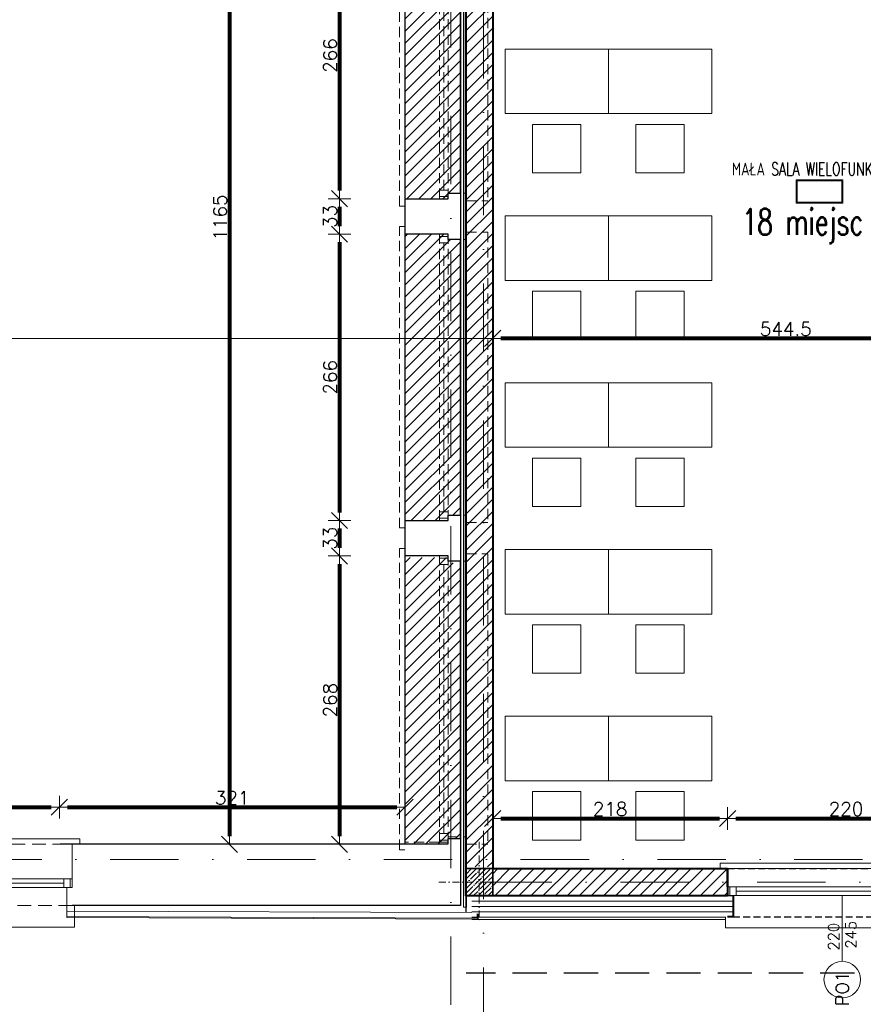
# Model space of a CAD drawing. Header units: metres. Extents: x 7408630 to 15602436, y 5561464 to 13303678.
# Tile 11 of 123: x 7413361 to 7414145, y 5562036 to 5562951. Entities that reach past the tile are written whole.
import ezdxf
from ezdxf.enums import TextEntityAlignment as Align

# ---------------------------------------------------------------- set-up
doc = ezdxf.new("R2010")
doc.units = ezdxf.units.M
doc.header["$MEASUREMENT"] = 0
for name, pattern in [('2_3', [1, 0.5, -0.5]), ('CACHE', [9.525, 6.35, -3.175]), ('CARKOVANA', [7.5, 5, -2.5]), ('DASHDOT', [25.4, 12.7, -6.35, 0, -6.35]), ('HIDDEN', [9.525, 6.35, -3.175]), ('HIDDEN2', [4.7625, 3.175, -1.5875])]:
    doc.linetypes.add(name, pattern=pattern)
for name, color, linetype, lineweight in [('!! 0_ Istn-okna', 6, 'Continuous', 13), ('!! 0_ Istn-sciany', 3, 'Continuous', 30), ('!! 0_ Istn-widok', 1, 'Continuous', 15), ('!! 0_Opis_okna', 8, 'Continuous', 15), ('!! 0_Opis_pom', 9, 'Continuous', 13), ('!! 0_Osie', 1, 'DASHDOT', 13), ('!! 1  WYDZIELENIE PPOŻ', 252, 'Continuous', 0), ('!! 1_ PROJ WARSTWY', 252, 'Continuous', 9), ('!! 1_ proj wyposdażenie', 42, 'Continuous', 5), ('!! 1_ tynk zewn  - nowy', 21, 'Continuous', 20), ('!! 1_Hatch dach', 252, 'Continuous', 5), ('!! 1_hatch projektowane ściany', 4, 'Continuous', 5), ('!! 1_OPIS POM NOWE', 140, 'Continuous', 5), ('!! 1_PROJ Sciany', 2, 'Continuous', 40), ('!! 1_PROJ TERMOIZOL', 132, 'Continuous', 5), ('!! 1_PROJ ŻELBET', 1, 'Continuous', 35), ('!! 2_ remont Ocieplenie', 4, 'ZIGZAG', 5), ('!! wymiary osi', 250, 'Continuous', 5), ('0-osie-liniA', 14, 'DASHDOT', 5), ('Granica', 112, 'Continuous', 80), ('Istn-cienka', 4, 'Continuous', 9), ('Istn-okna', 6, 'Continuous', 13), ('Istn-sciany', 3, 'Continuous', 20), ('Istn-widok', 1, 'Continuous', 15)]:
    doc.layers.add(name, color=color, linetype=linetype, lineweight=lineweight)
doc.layers.add('!! 0_ramki', color=66, linetype='Continuous', lineweight=9, plot=False)
doc.layers.add('Powierzchnia', color=140, linetype='Continuous', lineweight=5, plot=False)
for name, color, linetype in [('!! 1_ widok', 4, 'Continuous'), ('!! 1_PROJ przerywana', 3, 'CACHE'), ('PROJ OKNO', 3, 'CACHE')]:
    doc.layers.add(name, color=color, linetype=linetype)
doc.layers.add('!! 1_Wyburzenia', color=252, linetype='CARKOVANA', lineweight=13, true_color=0x696969)
doc.styles.add('50', font='ROMANS.shx', dxfattribs={"width": 0.8, "oblique": 10, "height": 10})
doc.styles.add('ARCHETYP', font='romans.shx', dxfattribs={"height": 15})
doc.styles.add('ARIAL', font='tahoma.ttf')
doc.styles.add('TXT', font='simplex.shx')
doc.linetypes.add('ZIGZAG', pattern='A,0.00254,-5.08,[131,ltypeshp.shx,S=5.08,R=0,X=-5.08,Y=0],-10.16,[131,ltypeshp.shx,S=5.08,R=180,X=5.08,Y=0],-5.08', length=20.32254)
doc.dimstyles.new('DIM50', dxfattribs={"dimscale": 5, "dimtxt": 2, "dimasz": 1, "dimexe": 0, "dimexo": 0, "dimgap": 0.5, "dimtad": 1, "dimdec": 4, "dimrnd": 0.5, "dimdsep": 46, "dimtxsty": 'TXT', "dimblk": 'TICK1', "dimblk1": 'TICK1', "dimblk2": 'TICK1', "dimsah": 1, "dimcen": 0, "dimse1": 1, "dimse2": 1, "dimclrd": 1, "dimclre": 7, "dimclrt": 9, "dimadec": 0, "dimazin": 0, "dimtfac": 1, "dimtdec": 4, "dimtmove": 2, "dimatfit": 3, "dimldrblk": 'TICK1', "dimfxl": 1, "dimtolj": 1, "dimarcsym": 0})
pattern_1 = [(45, (-71376.923, 194378.116), (-5.61266008, 5.61266008), [])]

# ---------------------------------------------------------------- blocks, each defined once
blk = doc.blocks.new('okno 1')
at = {"layer": 'Istn-cienka', "linetype": 'HIDDEN', "ltscale": 2}
for points in [[(5, -4), (271, -4)], [(271, -61), (15, -61)]]:
    blk.add_lwpolyline(points, dxfattribs=at)
at = {"layer": 'Istn-okna'}
for points in [[(5, -36), (271, -36)], [(5, -44), (271, -44)], [(13, -40), (263, -40)]]:
    blk.add_lwpolyline(points, dxfattribs=at)
for points in [[(7, -44), (13, -44), (13, -36), (7, -36)], [(263, -44), (269, -44), (269, -36), (263, -36)]]:
    blk.add_lwpolyline(points, close=True, dxfattribs=at)
at = {"layer": 'Istn-sciany'}
for points in [[(5, -36), (5, -4)], [(271, -36), (271, -4)], [(5, -36), (5, -44)], [(271, -36), (271, -44)], [(5, -44), (10, -44)], [(10, -44), (10, -61)], [(266, -44), (271, -44)], [(266, -44), (266, -61)], [(10, -61), (5, -61)], [(266, -61), (271, -61)]]:
    blk.add_lwpolyline(points, dxfattribs=at)
at = {"layer": 'Istn-widok'}
for points in [[(-2, 1), (278, 1)], [(-2, -4), (-2, 1)], [(278, -4), (278, 1)], [(3, -61), (3, -81)], [(273, -61), (273, -81)], [(273, -81), (3, -81)]]:
    blk.add_lwpolyline(points, dxfattribs=at)
blk = doc.blocks.new('okno 266 x 112 - do zamurowania')
at = {"layer": '!! 1_Wyburzenia', "linetype": 'HIDDEN2', "ltscale": 3}
for points in [[(74187.47, -198558.59), (74187.47, -198278.59)], [(74192.47, -198278.59), (74187.47, -198278.59)], [(74224.47, -198285.59), (74192.47, -198285.59)], [(74224.47, -198285.59), (74232.47, -198285.59)], [(74224.47, -198551.59), (74224.47, -198285.59)], [(74232.47, -198290.59), (74232.47, -198285.59)], [(74232.47, -198551.59), (74232.47, -198285.59)], [(74232.47, -198290.59), (74249.47, -198290.59)], [(74249.47, -198283.59), (74269.47, -198283.59)], [(74249.47, -198290.59), (74249.47, -198285.59)], [(74269.47, -198283.59), (74269.47, -198553.59)], [(74228.47, -198543.59), (74228.47, -198293.59)], [(74232.47, -198551.59), (74232.47, -198546.59)], [(74232.47, -198546.59), (74249.47, -198546.59)], [(74249.47, -198546.59), (74249.47, -198551.59)], [(74224.47, -198551.59), (74192.47, -198551.59)], [(74224.47, -198551.59), (74232.47, -198551.59)], [(74249.47, -198553.59), (74269.47, -198553.59)], [(74192.47, -198558.59), (74187.47, -198558.59)]]:
    blk.add_lwpolyline(points, dxfattribs=at)
for points in [[(74232.47, -198293.59), (74232.47, -198287.59), (74224.47, -198287.59), (74224.47, -198293.59)], [(74232.47, -198549.59), (74232.47, -198543.59), (74224.47, -198543.59), (74224.47, -198549.59)]]:
    blk.add_lwpolyline(points, close=True, dxfattribs=at)
blk = doc.blocks.new('słup 25 x 25')
at = {"layer": '!! 1_Hatch dach'}
h = blk.add_hatch(dxfattribs=at)
h.set_pattern_fill('ANSI35', color=256)
h.set_pattern_definition([(45, (-64242.072, 198338.2015), (-4.49012806, 4.49012806), []), (45, (-64237.5816, 198338.2015), (-4.49012806, 4.49012806), [7.9375, -1.5875, 0, -1.5875])])
h.paths.add_polyline_path([(-12.5, 12.5), (12.5, 12.5), (12.5, -12.5), (-12.5, -12.5)])
at = {"layer": '!! 1_PROJ ŻELBET'}
blk.add_lwpolyline([(-12.5, 12.5), (12.5, 12.5), (12.5, -12.5), (-12.5, -12.5)], close=True, dxfattribs=at)
at = {"layer": '0-osie-liniA', "ltscale": 0.5}
for points in [[(0, 37.5), (0, -37.5)], [(-37.5, 0), (37.5, 0)]]:
    blk.add_lwpolyline(points, dxfattribs=at)
blk = doc.blocks.new('BLOK OSI')
at = {"layer": '0-osie-liniA', "ltscale": 5}
for points in [[(51992.21142, -199661.23318), (51992.21142, -193642.4104)], [(52022.71142, -198101.31839), (52022.71142, -199860.81919)], [(48625.50568, -199526.0883), (52491.52485, -199526.0883)], [(52022.71506, -199547.0883), (55016.99854, -199547.0883)]]:
    blk.add_lwpolyline(points, dxfattribs=at)
blk = doc.blocks.new('OKNO PROJ 240')
at = {"layer": '!! 0_ Istn-okna'}
for points in [[(61049.03, -199622.89), (61262.03, -199622.89)], [(61049.03, -199630.89), (61262.03, -199630.89)], [(61057.03, -199626.89), (61267.03, -199626.89)]]:
    blk.add_lwpolyline(points, dxfattribs=at)
for points in [[(61051.03, -199630.89), (61057.03, -199630.89), (61057.03, -199622.89), (61051.03, -199622.89)], [(61267.03, -199630.89), (61260.03, -199630.89), (61260.03, -199622.89), (61267.03, -199622.89)]]:
    blk.add_lwpolyline(points, close=True, dxfattribs=at)
at = {"layer": '!! 0_ Istn-sciany'}
for points in [[(61049.03, -199630.89), (61054.03, -199630.89)], [(61262.03, -199630.89), (61262.03, -199630.89)]]:
    blk.add_lwpolyline(points, dxfattribs=at)
at = {"layer": '!! 0_ Istn-widok'}
for points in [[(61042.03, -199600.89), (61272, -199600.89)], [(61042.03, -199605.89), (61042.03, -199600.89)], [(61272, -199605.89), (61272, -199600.89)], [(61047.03, -199650.89), (61047.03, -199660.89)], [(61271.03, -199650.89), (61271.03, -199660.89)], [(61271.03, -199660.89), (61047.03, -199660.89)]]:
    blk.add_lwpolyline(points, dxfattribs=at)
at = {"layer": '!! 1_PROJ przerywana'}
for points in [[(61049.03, -199605.89), (61269.03, -199605.89)], [(61054.03, -199650.89), (61264.03, -199650.89)]]:
    blk.add_lwpolyline(points, dxfattribs=at)
at = {"layer": '!! 1_PROJ Sciany'}
for points in [[(61049.03, -199622.89), (61049.03, -199605.89)], [(61269.03, -199622.89), (61269.03, -199605.89)], [(61049.03, -199622.89), (61049.03, -199630.89)], [(61269.03, -199622.89), (61269.03, -199630.89)], [(61054.03, -199630.89), (61054.03, -199650.89)], [(61264.03, -199630.89), (61264.03, -199650.89)], [(61264.03, -199630.89), (61269.03, -199630.89)], [(61054.03, -199650.89), (61049.03, -199650.89)], [(61264.03, -199650.89), (61269.03, -199650.89)]]:
    blk.add_lwpolyline(points, dxfattribs=at)
blk = doc.blocks.new('TICK1')
at = {"color": 0}
for p, q in [((0, -1.4), (0, 1.4)), ((0, 0), (-1, 0))]:
    blk.add_line(p, q, dxfattribs=at)
at = {"color": 2}
blk.add_line((-1, -1), (1, 1), dxfattribs=at)
blk = doc.blocks.new('*D823')
at = {"layer": '!! wymiary osi', "color": 1, "lineweight": -2, "transparency": 16777216}
blk.add_line((74230.48, -198293.09), (74230.48, -199443.09), dxfattribs=at)
at = {"layer": 'DEFPOINTS', "color": 0, "transparency": 16777216}
for p in [(74214.92, -198285.59), (74214.92, -199450.59), (74230.48, -199450.59)]:
    blk.add_point(p, dxfattribs=at)
at = {"layer": '!! wymiary osi', "color": 1, "lineweight": -2, "transparency": 16777216, "xscale": 7.5, "yscale": 7.5, "zscale": 7.5}
for p, rotation in [((74230.48, -198285.59), 90), ((74230.48, -199450.59), 270)]:
    blk.add_blockref('TICK1', p, dxfattribs=dict(at, rotation=rotation))
at = {"layer": '!! wymiary osi', "color": 9, "transparency": 16777216, "insert": (74221.73, -198868.09), "char_height": 12.5, "attachment_point": 5, "rotation": 90, "style": 'TXT'}
blk.add_mtext('\\A1;1165', dxfattribs=at)
blk = doc.blocks.new('*D845')
at = {"layer": '!! wymiary osi', "color": 1, "lineweight": -2, "transparency": 16777216}
blk.add_line((71957.92, -199696.03), (74437.42, -199696.03), dxfattribs=at)
at = {"layer": 'DEFPOINTS', "color": 0, "transparency": 16777216}
for p in [(74444.92, -199507.59), (71950.42, -199518.59), (74444.92, -199696.03)]:
    blk.add_point(p, dxfattribs=at)
at = {"layer": '!! wymiary osi', "color": 1, "lineweight": -2, "transparency": 16777216, "xscale": 7.5, "yscale": 7.5, "zscale": 7.5, "rotation": 180}
blk.add_blockref('TICK1', (71950.42, -199696.03), dxfattribs=at)
at = {"layer": '!! wymiary osi', "color": 1, "lineweight": -2, "transparency": 16777216, "xscale": 7.5, "yscale": 7.5, "zscale": 7.5}
blk.add_blockref('TICK1', (74444.92, -199696.03), dxfattribs=at)
at = {"layer": '!! wymiary osi', "color": 9, "transparency": 16777216, "insert": (73197.67, -199687.28), "char_height": 12.5, "attachment_point": 5, "style": 'TXT'}
blk.add_mtext('\\A1;2494.5', dxfattribs=at)
blk = doc.blocks.new('*D848')
at = {"layer": '!! wymiary osi', "color": 1, "lineweight": -2, "transparency": 16777216}
blk.add_line((72031.92, -199661.43), (74385.92, -199661.43), dxfattribs=at)
at = {"layer": 'DEFPOINTS', "color": 0, "transparency": 16777216}
for p in [(72024.42, -199450.59), (74393.42, -199450.09), (74393.42, -199661.43)]:
    blk.add_point(p, dxfattribs=at)
at = {"layer": '!! wymiary osi', "color": 1, "lineweight": -2, "transparency": 16777216, "xscale": 7.5, "yscale": 7.5, "zscale": 7.5, "rotation": 180}
blk.add_blockref('TICK1', (72024.42, -199661.43), dxfattribs=at)
at = {"layer": '!! wymiary osi', "color": 1, "lineweight": -2, "transparency": 16777216, "xscale": 7.5, "yscale": 7.5, "zscale": 7.5}
blk.add_blockref('TICK1', (74393.42, -199661.43), dxfattribs=at)
at = {"layer": '!! wymiary osi', "color": 9, "transparency": 16777216, "insert": (73208.92, -199652.68), "char_height": 12.5, "attachment_point": 5, "style": 'TXT'}
blk.add_mtext('\\A1;2369', dxfattribs=at)
blk = doc.blocks.new('*D849')
at = {"layer": '!! wymiary osi', "color": 1, "lineweight": -2, "transparency": 16777216}
blk.add_line((74400.92, -199661.43), (74437.42, -199661.43), dxfattribs=at)
at = {"layer": 'DEFPOINTS', "color": 0, "transparency": 16777216}
for p in [(74393.42, -199450.09), (74444.92, -199450.09), (74444.92, -199661.43)]:
    blk.add_point(p, dxfattribs=at)
at = {"layer": '!! wymiary osi', "color": 1, "lineweight": -2, "transparency": 16777216, "xscale": 7.5, "yscale": 7.5, "zscale": 7.5, "rotation": 180}
blk.add_blockref('TICK1', (74393.42, -199661.43), dxfattribs=at)
at = {"layer": '!! wymiary osi', "color": 1, "lineweight": -2, "transparency": 16777216, "xscale": 7.5, "yscale": 7.5, "zscale": 7.5}
blk.add_blockref('TICK1', (74444.92, -199661.43), dxfattribs=at)
at = {"layer": '!! wymiary osi', "color": 9, "transparency": 16777216, "insert": (74419.17, -199652.68), "char_height": 12.5, "attachment_point": 5, "style": 'TXT'}
blk.add_mtext('\\A1;51.5', dxfattribs=at)
blk = doc.blocks.new('*D863')
at = {"layer": '!! wymiary osi', "color": 1, "lineweight": -2, "transparency": 16777216}
blk.add_line((73829.92, -199416.15), (74064.92, -199416.15), dxfattribs=at)
at = {"layer": 'DEFPOINTS', "color": 0, "transparency": 16777216}
for p in [(74072.42, -199416.15), (73822.42, -199450.59), (74072.42, -199450.59)]:
    blk.add_point(p, dxfattribs=at)
at = {"layer": '!! wymiary osi', "color": 1, "lineweight": -2, "transparency": 16777216, "xscale": 7.5, "yscale": 7.5, "zscale": 7.5, "rotation": 180}
blk.add_blockref('TICK1', (73822.42, -199416.15), dxfattribs=at)
at = {"layer": '!! wymiary osi', "color": 1, "lineweight": -2, "transparency": 16777216, "xscale": 7.5, "yscale": 7.5, "zscale": 7.5}
blk.add_blockref('TICK1', (74072.42, -199416.15), dxfattribs=at)
at = {"layer": '!! wymiary osi', "color": 9, "transparency": 16777216, "insert": (73947.42, -199407.4), "char_height": 12.5, "attachment_point": 5, "style": 'TXT'}
blk.add_mtext('\\A1;250', dxfattribs=at)
blk = doc.blocks.new('*D864')
at = {"layer": '!! wymiary osi', "color": 1, "lineweight": -2, "transparency": 16777216}
blk.add_line((74079.92, -199416.15), (74385.92, -199416.15), dxfattribs=at)
at = {"layer": 'DEFPOINTS', "color": 0, "transparency": 16777216}
for p in [(74393.42, -199416.15), (74072.42, -199450.59), (74393.42, -199450.59)]:
    blk.add_point(p, dxfattribs=at)
at = {"layer": '!! wymiary osi', "color": 1, "lineweight": -2, "transparency": 16777216, "xscale": 7.5, "yscale": 7.5, "zscale": 7.5, "rotation": 180}
blk.add_blockref('TICK1', (74072.42, -199416.15), dxfattribs=at)
at = {"layer": '!! wymiary osi', "color": 1, "lineweight": -2, "transparency": 16777216, "xscale": 7.5, "yscale": 7.5, "zscale": 7.5}
blk.add_blockref('TICK1', (74393.42, -199416.15), dxfattribs=at)
at = {"layer": '!! wymiary osi', "color": 9, "transparency": 16777216, "insert": (74232.92, -199407.4), "char_height": 12.5, "attachment_point": 5, "style": 'TXT'}
blk.add_mtext('\\A1;321', dxfattribs=at)
blk = doc.blocks.new('1_ok-opis')
blk.add_line((0, 111.61), (0, 50))
blk.add_circle((0, 128.61), 17)
at = {"style": '50', "oblique": 10, "width": 0.8}
for tag, rotation, p in [('NR', 90, (0, 128.61)), ('NR', 270, (0, 128.61)), ('SZEROKOŚĆ', 90, (-8, 78.29)), ('WYSOKOŚĆ', 270, (-8, 78.29)), ('WYSOKOŚĆ', 90, (8, 78.29)), ('SZEROKOŚĆ', 270, (8, 78.29))]:
    blk.add_attdef(tag, text='', height=10, rotation=rotation, dxfattribs=at).set_placement(p, align=Align.MIDDLE)
blk = doc.blocks.new('*D867')
at = {"layer": '!! wymiary osi', "color": 1, "lineweight": -2, "transparency": 16777216}
blk.add_line((74332.65, -198592.09), (74332.65, -198843.09), dxfattribs=at)
at = {"layer": 'DEFPOINTS', "color": 0, "transparency": 16777216}
for p in [(74393.42, -198584.59), (74332.65, -198850.59), (74393.42, -198850.59)]:
    blk.add_point(p, dxfattribs=at)
at = {"layer": '!! wymiary osi', "color": 1, "lineweight": -2, "transparency": 16777216, "xscale": 7.5, "yscale": 7.5, "zscale": 7.5}
for p, rotation in [((74332.65, -198584.59), 90), ((74332.65, -198850.59), 270)]:
    blk.add_blockref('TICK1', p, dxfattribs=dict(at, rotation=rotation))
at = {"layer": '!! wymiary osi', "color": 9, "transparency": 16777216, "insert": (74323.9, -198717.59), "char_height": 12.5, "attachment_point": 5, "rotation": 90, "style": 'TXT'}
blk.add_mtext('\\A1;266', dxfattribs=at)
blk = doc.blocks.new('*D868')
at = {"layer": '!! wymiary osi', "color": 1, "lineweight": -2, "transparency": 16777216}
blk.add_line((74332.65, -198858.09), (74332.65, -198876.09), dxfattribs=at)
at = {"layer": 'DEFPOINTS', "color": 0, "transparency": 16777216}
for p in [(74393.42, -198850.59), (74332.65, -198883.59), (74393.42, -198883.59)]:
    blk.add_point(p, dxfattribs=at)
at = {"layer": '!! wymiary osi', "color": 1, "lineweight": -2, "transparency": 16777216, "xscale": 7.5, "yscale": 7.5, "zscale": 7.5}
for p, rotation in [((74332.65, -198850.59), 90), ((74332.65, -198883.59), 270)]:
    blk.add_blockref('TICK1', p, dxfattribs=dict(at, rotation=rotation))
at = {"layer": '!! wymiary osi', "color": 9, "transparency": 16777216, "insert": (74323.9, -198867.09), "char_height": 12.5, "attachment_point": 5, "rotation": 90, "style": 'TXT'}
blk.add_mtext('\\A1;33', dxfattribs=at)
blk = doc.blocks.new('*D869')
at = {"layer": '!! wymiary osi', "color": 1, "lineweight": -2, "transparency": 16777216}
blk.add_line((74332.65, -198891.09), (74332.65, -199142.09), dxfattribs=at)
at = {"layer": 'DEFPOINTS', "color": 0, "transparency": 16777216}
for p in [(74393.42, -198883.59), (74332.65, -199149.59), (74393.42, -199149.59)]:
    blk.add_point(p, dxfattribs=at)
at = {"layer": '!! wymiary osi', "color": 1, "lineweight": -2, "transparency": 16777216, "xscale": 7.5, "yscale": 7.5, "zscale": 7.5}
for p, rotation in [((74332.65, -198883.59), 90), ((74332.65, -199149.59), 270)]:
    blk.add_blockref('TICK1', p, dxfattribs=dict(at, rotation=rotation))
at = {"layer": '!! wymiary osi', "color": 9, "transparency": 16777216, "insert": (74323.9, -199016.59), "char_height": 12.5, "attachment_point": 5, "rotation": 90, "style": 'TXT'}
blk.add_mtext('\\A1;266', dxfattribs=at)
blk = doc.blocks.new('*D870')
at = {"layer": '!! wymiary osi', "color": 1, "lineweight": -2, "transparency": 16777216}
blk.add_line((74332.65, -199157.09), (74332.65, -199175.09), dxfattribs=at)
at = {"layer": 'DEFPOINTS', "color": 0, "transparency": 16777216}
for p in [(74393.42, -199149.59), (74332.65, -199182.59), (74393.42, -199182.59)]:
    blk.add_point(p, dxfattribs=at)
at = {"layer": '!! wymiary osi', "color": 1, "lineweight": -2, "transparency": 16777216, "xscale": 7.5, "yscale": 7.5, "zscale": 7.5}
for p, rotation in [((74332.65, -199149.59), 90), ((74332.65, -199182.59), 270)]:
    blk.add_blockref('TICK1', p, dxfattribs=dict(at, rotation=rotation))
at = {"layer": '!! wymiary osi', "color": 9, "transparency": 16777216, "insert": (74323.9, -199166.09), "char_height": 12.5, "attachment_point": 5, "rotation": 90, "style": 'TXT'}
blk.add_mtext('\\A1;33', dxfattribs=at)
blk = doc.blocks.new('*D871')
at = {"layer": '!! wymiary osi', "color": 1, "lineweight": -2, "transparency": 16777216}
blk.add_line((74332.65, -199190.09), (74332.65, -199443.09), dxfattribs=at)
at = {"layer": 'DEFPOINTS', "color": 0, "transparency": 16777216}
for p in [(74393.42, -199182.59), (74332.65, -199450.59), (74393.42, -199450.59)]:
    blk.add_point(p, dxfattribs=at)
at = {"layer": '!! wymiary osi', "color": 1, "lineweight": -2, "transparency": 16777216, "xscale": 7.5, "yscale": 7.5, "zscale": 7.5}
for p, rotation in [((74332.65, -199182.59), 90), ((74332.65, -199450.59), 270)]:
    blk.add_blockref('TICK1', p, dxfattribs=dict(at, rotation=rotation))
at = {"layer": '!! wymiary osi', "color": 9, "transparency": 16777216, "insert": (74323.9, -199316.59), "char_height": 12.5, "attachment_point": 5, "rotation": 90, "style": 'TXT'}
blk.add_mtext('\\A1;268', dxfattribs=at)
blk = doc.blocks.new('*D872')
at = {"layer": '!! wymiary osi', "color": 1, "lineweight": -2, "transparency": 16777216}
blk.add_line((74452.42, -199696.03), (77043.42, -199696.03), dxfattribs=at)
at = {"layer": 'DEFPOINTS', "color": 0, "transparency": 16777216}
for p in [(74444.92, -199507.59), (77050.92, -199518.91), (77050.92, -199696.03)]:
    blk.add_point(p, dxfattribs=at)
at = {"layer": '!! wymiary osi', "color": 1, "lineweight": -2, "transparency": 16777216, "xscale": 7.5, "yscale": 7.5, "zscale": 7.5, "rotation": 180}
blk.add_blockref('TICK1', (74444.92, -199696.03), dxfattribs=at)
at = {"layer": '!! wymiary osi', "color": 1, "lineweight": -2, "transparency": 16777216, "xscale": 7.5, "yscale": 7.5, "zscale": 7.5}
blk.add_blockref('TICK1', (77050.92, -199696.03), dxfattribs=at)
at = {"layer": '!! wymiary osi', "color": 9, "transparency": 16777216, "insert": (75747.92, -199687.28), "char_height": 12.5, "attachment_point": 5, "style": 'TXT'}
blk.add_mtext('\\A1;2606', dxfattribs=at)
blk = doc.blocks.new('*D873')
at = {"layer": '!! wymiary osi', "color": 1, "lineweight": -2, "transparency": 16777216}
for p, q in [((74437.42, -199661.43), (74429.92, -199661.43)), ((74444.92, -199661.43), (74449.92, -199661.43)), ((74457.42, -199661.43), (74464.92, -199661.43))]:
    blk.add_line(p, q, dxfattribs=at)
at = {"layer": 'DEFPOINTS', "color": 0, "transparency": 16777216}
for p in [(74449.92, -199498.13), (74444.92, -199507.59), (74449.92, -199661.43)]:
    blk.add_point(p, dxfattribs=at)
at = {"layer": '!! wymiary osi', "color": 1, "lineweight": -2, "transparency": 16777216, "xscale": 7.5, "yscale": 7.5, "zscale": 7.5}
blk.add_blockref('TICK1', (74444.92, -199661.43), dxfattribs=at)
at = {"layer": '!! wymiary osi', "color": 1, "lineweight": -2, "transparency": 16777216, "xscale": 7.5, "yscale": 7.5, "zscale": 7.5, "rotation": 180}
blk.add_blockref('TICK1', (74449.92, -199661.43), dxfattribs=at)
at = {"layer": '!! wymiary osi', "color": 9, "transparency": 16777216, "insert": (74447.42, -199683.93), "char_height": 12.5, "attachment_point": 5, "style": 'TXT'}
blk.add_mtext('\\A1;5', dxfattribs=at)
blk = doc.blocks.new('*D874')
at = {"layer": '!! wymiary osi', "color": 1, "lineweight": -2, "transparency": 16777216}
blk.add_line((74457.42, -199661.43), (74467.42, -199661.43), dxfattribs=at)
at = {"layer": 'DEFPOINTS', "color": 0, "transparency": 16777216}
for p in [(74474.92, -199473.13), (74449.92, -199498.13), (74474.92, -199661.43)]:
    blk.add_point(p, dxfattribs=at)
at = {"layer": '!! wymiary osi', "color": 1, "lineweight": -2, "transparency": 16777216, "xscale": 7.5, "yscale": 7.5, "zscale": 7.5, "rotation": 180}
blk.add_blockref('TICK1', (74449.92, -199661.43), dxfattribs=at)
at = {"layer": '!! wymiary osi', "color": 1, "lineweight": -2, "transparency": 16777216, "xscale": 7.5, "yscale": 7.5, "zscale": 7.5}
blk.add_blockref('TICK1', (74474.92, -199661.43), dxfattribs=at)
at = {"layer": '!! wymiary osi', "color": 9, "transparency": 16777216, "insert": (74462.42, -199683.93), "char_height": 12.5, "attachment_point": 5, "style": 'TXT'}
blk.add_mtext('\\A1;25', dxfattribs=at)
blk = doc.blocks.new('*D875')
at = {"layer": '!! wymiary osi', "color": 1, "lineweight": -2, "transparency": 16777216}
blk.add_line((74482.42, -199661.43), (75011.92, -199661.43), dxfattribs=at)
at = {"layer": 'DEFPOINTS', "color": 0, "transparency": 16777216}
for p in [(74474.92, -199473.13), (75019.42, -199473.13), (75019.42, -199661.43)]:
    blk.add_point(p, dxfattribs=at)
at = {"layer": '!! wymiary osi', "color": 1, "lineweight": -2, "transparency": 16777216, "xscale": 7.5, "yscale": 7.5, "zscale": 7.5, "rotation": 180}
blk.add_blockref('TICK1', (74474.92, -199661.43), dxfattribs=at)
at = {"layer": '!! wymiary osi', "color": 1, "lineweight": -2, "transparency": 16777216, "xscale": 7.5, "yscale": 7.5, "zscale": 7.5}
blk.add_blockref('TICK1', (75019.42, -199661.43), dxfattribs=at)
at = {"layer": '!! wymiary osi', "color": 9, "transparency": 16777216, "insert": (74747.17, -199652.68), "char_height": 12.5, "attachment_point": 5, "style": 'TXT'}
blk.add_mtext('\\A1;544.5', dxfattribs=at)
blk = doc.blocks.new('*D944')
at = {"layer": '!! wymiary osi', "color": 1, "lineweight": -2, "transparency": 16777216}
blk.add_line((75011.92, -198980.41), (74482.42, -198980.41), dxfattribs=at)
at = {"layer": 'DEFPOINTS', "color": 0, "transparency": 16777216}
for p in [(74474.92, -198918.58), (75019.42, -198918.58), (74474.92, -198980.41)]:
    blk.add_point(p, dxfattribs=at)
at = {"layer": '!! wymiary osi', "color": 1, "lineweight": -2, "transparency": 16777216, "xscale": 7.5, "yscale": 7.5, "zscale": 7.5, "rotation": 180}
blk.add_blockref('TICK1', (74474.92, -198980.41), dxfattribs=at)
at = {"layer": '!! wymiary osi', "color": 1, "lineweight": -2, "transparency": 16777216, "xscale": 7.5, "yscale": 7.5, "zscale": 7.5}
blk.add_blockref('TICK1', (75019.42, -198980.41), dxfattribs=at)
at = {"layer": '!! wymiary osi', "color": 9, "transparency": 16777216, "insert": (74747.17, -198971.66), "char_height": 12.5, "attachment_point": 5, "style": 'TXT'}
blk.add_mtext('\\A1;544.5', dxfattribs=at)
blk = doc.blocks.new('*D945')
at = {"layer": '!! wymiary osi', "color": 1, "lineweight": -2, "transparency": 16777216}
blk.add_line((74482.42, -199426.51), (74685.67, -199426.51), dxfattribs=at)
at = {"layer": 'DEFPOINTS', "color": 0, "transparency": 16777216}
for p in [(74693.17, -199426.51), (74693.17, -199457.77), (74474.92, -199473.13)]:
    blk.add_point(p, dxfattribs=at)
at = {"layer": '!! wymiary osi', "color": 1, "lineweight": -2, "transparency": 16777216, "xscale": 7.5, "yscale": 7.5, "zscale": 7.5, "rotation": 180}
blk.add_blockref('TICK1', (74474.92, -199426.51), dxfattribs=at)
at = {"layer": '!! wymiary osi', "color": 1, "lineweight": -2, "transparency": 16777216, "xscale": 7.5, "yscale": 7.5, "zscale": 7.5}
blk.add_blockref('TICK1', (74693.17, -199426.51), dxfattribs=at)
at = {"layer": '!! wymiary osi', "color": 9, "transparency": 16777216, "insert": (74584.05, -199417.76), "char_height": 12.5, "attachment_point": 5, "style": 'TXT'}
blk.add_mtext('\\A1;218', dxfattribs=at)
blk = doc.blocks.new('*D946')
at = {"layer": '!! wymiary osi', "color": 1, "lineweight": -2, "transparency": 16777216}
blk.add_line((74700.67, -199426.51), (74905.67, -199426.51), dxfattribs=at)
at = {"layer": 'DEFPOINTS', "color": 0, "transparency": 16777216}
for p in [(74913.17, -199426.51), (74693.17, -199457.77), (74913.17, -199473.13)]:
    blk.add_point(p, dxfattribs=at)
at = {"layer": '!! wymiary osi', "color": 1, "lineweight": -2, "transparency": 16777216, "xscale": 7.5, "yscale": 7.5, "zscale": 7.5, "rotation": 180}
blk.add_blockref('TICK1', (74693.17, -199426.51), dxfattribs=at)
at = {"layer": '!! wymiary osi', "color": 1, "lineweight": -2, "transparency": 16777216, "xscale": 7.5, "yscale": 7.5, "zscale": 7.5}
blk.add_blockref('TICK1', (74913.17, -199426.51), dxfattribs=at)
at = {"layer": '!! wymiary osi', "color": 9, "transparency": 16777216, "insert": (74803.17, -199417.76), "char_height": 12.5, "attachment_point": 5, "style": 'TXT'}
blk.add_mtext('\\A1;220', dxfattribs=at)
blk = doc.blocks.new('A$C9c944097')
at = {"layer": '!! 1_hatch projektowane ściany'}
h = blk.add_hatch(dxfattribs=at)
h.set_pattern_fill('ANSI31', color=256, scale=2.5)
h.set_pattern_definition(pattern_1)
h.paths.add_polyline_path([(3098, -4002.47213), (3072.98224, -4002.47213), (3072.98224, -5093.51195), (3098, -5093.51195)])
h = blk.add_hatch(dxfattribs=at)
h.set_pattern_fill('ANSI31', color=256, scale=2.5)
h.set_pattern_definition(pattern_1)
h.paths.add_polyline_path([(3016.5, -4472.47213), (3056.5, -4472.47213), (3056.5, -4467.47213), (3067.99901, -4467.47213), (3068.00099, -4211.47213), (3056.5, -4211.47213), (3056.5, -4206.47213), (3016.5, -4206.47213)])
h = blk.add_hatch(dxfattribs=at)
h.set_pattern_fill('ANSI31', color=256, scale=2.5)
h.set_pattern_definition(pattern_1)
h.paths.add_polyline_path([(3016.5, -4771.47213), (3056.5, -4771.47213), (3056.5, -4766.47213), (3067.99901, -4766.47213), (3068.00099, -4510.47213), (3056.5, -4510.47213), (3056.5, -4505.47213), (3016.5, -4505.47213)])
h = blk.add_hatch(dxfattribs=at)
h.set_pattern_fill('ANSI31', color=256, scale=2.5)
h.set_pattern_definition(pattern_1)
h.paths.add_polyline_path([(3016.5, -5071.97213), (3056.5, -5071.97213), (3056.5, -5066.97213), (3067.99901, -5066.97213), (3068.00099, -4810.97213), (3056.5, -4810.97213), (3056.5, -4805.97213), (3016.5, -4805.97213)])
h = blk.add_hatch(dxfattribs=at)
h.set_pattern_fill('ANSI31', color=256, scale=2.5)
h.set_pattern_definition(pattern_1)
h.paths.add_polyline_path([(3316.24819, -5094.92271), (3098, -5095.01195), (3098, -5120.19044), (3316.24819, -5120.1012)])
at = {"layer": '!! 0_ Istn-sciany'}
for points in [[(3068, -3912.47213), (3067.99901, -5129.47213), (2707.5, -5129.47213)], [(3016.5, -4472.47213), (3016.5, -4505.47213)], [(3073.5, -4467.47213), (3073.5, -4510.47213)], [(3073.5, -4766.47213), (3073.5, -4809.47213)], [(3016.5, -4771.47213), (3016.5, -4804.47213)], [(3016.5, -5070.47217), (3016.5, -5072.47217), (2696.17612, -5072.47213)]]:
    blk.add_lwpolyline(points, dxfattribs=at)
at = {"layer": '!! 0_ramki'}
blk.add_lwpolyline([(2343.21774, -4602.5562), (2343.21774, -402.5562), (5313.21774, -402.5562), (5313.21774, -4602.5562)], close=True, dxfattribs=at)
at = {"layer": '!! 1  WYDZIELENIE PPOŻ', "color": 20, "linetype": '2_3', "ltscale": 10, "true_color": 0xf65c09, "const_width": 1}
blk.add_lwpolyline([(3073.5, -5131.01344), (3073.5, -3682.47213), (4290.5, -3682.47213)], dxfattribs=at)
at = {"layer": '!! 1_ PROJ WARSTWY'}
blk.add_lwpolyline([(3321.24819, -5130.19044), (3078.5, -5130.19044)], dxfattribs=at)
at = {"layer": '!! 1_ proj wyposdażenie'}
for points in [[(3205.49868, -4393.47453), (3205.49868, -4333.47453), (3109.49868, -4333.47453), (3109.49868, -4393.47453)], [(3301.49868, -4393.47453), (3301.49868, -4333.47453), (3205.49868, -4333.47453), (3205.49868, -4393.47453)], [(3179.99868, -4448.47453), (3134.99868, -4448.47453), (3134.99868, -4403.47453), (3179.99868, -4403.47453)], [(3275.99868, -4448.47453), (3230.99868, -4448.47453), (3230.99868, -4403.47453), (3275.99868, -4403.47453)], [(3205.49868, -4548.47453), (3205.49868, -4488.47453), (3109.49868, -4488.47453), (3109.49868, -4548.47453)], [(3301.49868, -4548.47453), (3301.49868, -4488.47453), (3205.49868, -4488.47453), (3205.49868, -4548.47453)], [(3179.99868, -4603.47453), (3134.99868, -4603.47453), (3134.99868, -4558.47453), (3179.99868, -4558.47453)], [(3275.99868, -4603.47453), (3230.99868, -4603.47453), (3230.99868, -4558.47453), (3275.99868, -4558.47453)], [(3205.49868, -4703.47453), (3205.49868, -4643.47453), (3109.49868, -4643.47453), (3109.49868, -4703.47453)], [(3301.49868, -4703.47453), (3301.49868, -4643.47453), (3205.49868, -4643.47453), (3205.49868, -4703.47453)], [(3179.99868, -4758.47453), (3134.99868, -4758.47453), (3134.99868, -4713.47453), (3179.99868, -4713.47453)], [(3275.99868, -4758.47453), (3230.99868, -4758.47453), (3230.99868, -4713.47453), (3275.99868, -4713.47453)], [(3205.49868, -4858.47453), (3205.49868, -4798.47453), (3109.49868, -4798.47453), (3109.49868, -4858.47453)], [(3301.49868, -4858.47453), (3301.49868, -4798.47453), (3205.49868, -4798.47453), (3205.49868, -4858.47453)], [(3179.99868, -4913.47453), (3134.99868, -4913.47453), (3134.99868, -4868.47453), (3179.99868, -4868.47453)], [(3275.99868, -4913.47453), (3230.99868, -4913.47453), (3230.99868, -4868.47453), (3275.99868, -4868.47453)], [(3205.49868, -5013.47453), (3205.49868, -4953.47453), (3109.49868, -4953.47453), (3109.49868, -5013.47453)], [(3301.49868, -5013.47453), (3301.49868, -4953.47453), (3205.49868, -4953.47453), (3205.49868, -5013.47453)], [(3179.99868, -5068.47453), (3134.99868, -5068.47453), (3134.99868, -5023.47453), (3179.99868, -5023.47453)], [(3275.99868, -5068.47453), (3230.99868, -5068.47453), (3230.99868, -5023.47453), (3275.99868, -5023.47453)]]:
    blk.add_lwpolyline(points, close=True, dxfattribs=at)
at = {"layer": '!! 1_ tynk zewn  - nowy'}
for points in [[(2702.5, -5129.47213), (2702.5, -5140.47213)], [(3084.49795, -5137.19044), (3084.49638, -5141.97213), (2702.5, -5140.47213)], [(3083.49795, -5137.19044), (3083.49671, -5140.97213), (2702.5, -5139.47213)], [(3314.24819, -5140.19044), (3078.5, -5140.19044)], [(3314.24819, -5142.19044), (3078.5, -5142.19044)]]:
    blk.add_lwpolyline(points, dxfattribs=at)
at = {"layer": '!! 1_ widok'}
for points in [[(3016.5, -4472.47213), (3056.5, -4472.47213), (3056.5, -4467.47213), (3067.99901, -4467.47213), (3068.00099, -4211.47213), (3056.5, -4211.47213), (3056.5, -4206.47213), (3016.5, -4206.47213)], [(3016.5, -4771.47213), (3056.5, -4771.47213), (3056.5, -4766.47213), (3067.99901, -4766.47213), (3068.00099, -4510.47213), (3056.5, -4510.47213), (3056.5, -4505.47213), (3016.5, -4505.47213)], [(3016.5, -5071.97213), (3056.5, -5071.97213), (3056.5, -5066.97213), (3067.99901, -5066.97213), (3068.00099, -4809.47213), (3056.5, -4809.47213), (3056.5, -4804.47213), (3016.5, -4804.47213)]]:
    blk.add_lwpolyline(points, close=True, dxfattribs=at)
blk.add_lwpolyline([(3073, -5120.19044), (3073, -5135.97377)], dxfattribs=at)
at = {"layer": '!! 1_hatch projektowane ściany'}
blk.add_lwpolyline([(3316.24819, -5095.01195), (3098, -5095.01195), (3098, -5120.19044), (3316.24819, -5120.19044)], close=True, dxfattribs=at)
at = {"layer": '!! 1_OPIS POM NOWE'}
for points in [[(3379.83976, -4476.71792), (3423.35976, -4476.71792), (3423.35976, -4454.95792), (3379.83976, -4454.95792)], [(3380.92776, -4475.62992), (3422.27176, -4475.62992), (3422.27176, -4456.04592), (3380.92776, -4456.04592)]]:
    blk.add_lwpolyline(points, close=True, dxfattribs=at)
at = {"layer": '!! 1_PROJ przerywana', "ltscale": 5}
blk.add_lwpolyline([(4391.5, -3600.47213), (5720, -3600.47213), (5720, -5192.2952), (3073.40602, -5192.2952)], dxfattribs=at)
at = {"layer": '!! 1_PROJ Sciany'}
for points in [[(3316.24819, -5120.19044), (3073, -5120.19044), (3073, -3916.47453)], [(3098, -4241.47453), (3098, -5095.01195), (3316.24819, -5095.01195)], [(3316.24819, -5095.19044), (3316.24819, -5120.19044)]]:
    blk.add_lwpolyline(points, dxfattribs=at)
at = {"layer": '!! 1_PROJ TERMOIZOL', "linetype": 'ZIGZAG', "ltscale": 0.4}
blk.add_lwpolyline([(3073, -5130.97377), (3071, -5130.97213), (3071, -3861.77807)], dxfattribs=at)
at = {"layer": '!! 1_PROJ TERMOIZOL', "linetype": 'ZIGZAG', "ltscale": 0.75}
for points in [[(3321.24819, -5125.19044), (3078.5, -5125.19044)], [(3321.24819, -5135.19044), (3078.5, -5135.19044)]]:
    blk.add_lwpolyline(points, dxfattribs=at)
at = {"layer": '!! 2_ remont Ocieplenie', "linetype": 'ZIGZAG', "ltscale": 0.75}
for points in [[(3316.24819, -5115.19044), (3316.24819, -5120.19044)], [(3078.49835, -5135.97213), (2702.5, -5134.47213)]]:
    blk.add_lwpolyline(points, dxfattribs=at)
at = {"layer": 'Powierzchnia'}
blk.add_lwpolyline([(3098, -5095.01195), (3642.5, -5095.01195), (3642.5, -4241.47453), (3098, -4241.47453)], close=True, dxfattribs=at)
at = {"layer": '!! 0_Opis_okna'}
ref = blk.add_blockref('1_ok-opis', (3422.74819, -5069.59676), dxfattribs=dict(at, rotation=180))
ref.add_attrib('SZEROKOŚĆ', '220', dxfattribs={"layer": '0', "height": 10, "rotation": 90, "style": 'ARCHETYP'}).set_placement((3414.74819, -5158.31717), align=Align.MIDDLE)
ref.add_attrib('WYSOKOŚĆ', '245', dxfattribs={"layer": '0', "height": 10, "rotation": 90, "style": 'ARCHETYP'}).set_placement((3430.74819, -5156.54371), align=Align.MIDDLE)
ref.add_attrib('NR', 'PO1', dxfattribs={"layer": '0', "height": 12, "rotation": 90, "style": 'ARCHETYP'}).set_placement((3422.74819, -5206.4982), align=Align.MIDDLE)
at = {"layer": '!! 0_Osie'}
blk.add_blockref('BLOK OSI', (-48933.21142, 194439.57635), dxfattribs=at)
at = {"layer": '!! 1_ widok'}
for p in [(-71175.96852, 194079.11618), (-71175.96852, 193780.11618), (-71175.96852, 193481.11618)]:
    blk.add_blockref('okno 266 x 112 - do zamurowania', p, dxfattribs=at)
at = {"layer": '!! 1_hatch projektowane ściany'}
blk.add_blockref('słup 25 x 25', (3085.5, -5107.51195), dxfattribs=at)
blk.add_blockref('okno 1', (2436.5, -5068.47213))
at = {"layer": 'PROJ OKNO'}
blk.add_blockref('OKNO PROJ 240', (-57732.78493, 194510.88005), dxfattribs=at)
at = {"layer": '!! 0_Opis_pom', "ltscale": 0.7, "style": 'ARIAL'}
for tag, p in [('B2,14', (2497.12282, -23.97252)), ('B2,12', (1965.56932, -35.77631)), ('B2,11', (1692.08817, -60.77765)), ('B2,16', (3818.15438, -63.71828)), ('B2,19.1', (5324.74708, -87.92078)), ('B2,17', (4129.82322, -93.25972)), ('B2,10', (1351.71035, -111.25665)), ('B2,15', (3189.46558, -109.69496)), ('B2,13', (2272.99389, -121.89624)), ('A2,5', (1075.52681, -127.78965)), ('B2,18', (4545.51277, -234.12017)), ('B2,19', (5775.76711, -239.42159)), ('A2,4', (318.83322, -329.3265)), ('A2.1', (994.53557, -353.44633)), ('B2.7', (3171.3557, -458.01164)), ('B2.2', (3599.26223, -690.3637)), ('A2.2', (994.53557, -692.67095)), ('B2,21', (4593.23787, -912.69388)), ('B2,9', (1798.58924, -939.09545)), ('A2.3', (455.44717, -940.66614)), ('B2,4', (3116.67143, -940.65712)), ('B2,3', (3297.35823, -941.16418)), ('B2,8', (2517.28573, -960.07338)), ('B2,20', (5834.09772, -965.70749)), ('B2.1', (3927.81794, -970.24709)), ('B2,5', (3309.56672, -1129.12418)), ('B2,6', (3122.36837, -1171.43557)), ('C2,2', (3435.86614, -1487.77973)), ('C2,1', (3957.73656, -2408.10352)), ('C2,3', (3457.72791, -2555.15039)), ('D1,1', (2554.19917, -3205.91504)), ('C2,4', (3866.78124, -3285.77383)), ('D1,6', (1380.86316, -3373.10994)), ('D1,4', (1780.27581, -3366.18103)), ('D1,3', (2098.36626, -3546.18257)), ('C2,5', (3178.15957, -3610.67242)), ('D1,5', (1914.6928, -3621.18339)), ('D1,2', (2201.15492, -3794.18451)), ('D1,7', (477.95048, -4408.76849)), ('D1,8', (338.43039, -4834.32895))]:
    blk.add_attdef(tag, text='', height=11.968, dxfattribs=at).set_placement(p, align=Align.MIDDLE_CENTER)
at = {"layer": '!! 1_OPIS POM NOWE', "style": 'TXT', "width": 0.7}
for s, height, p in [('MAŁA SALA WIELOFUNKCYJNA', 12, (3402.7149, -4450.91161)), ('18 miejsc', 24, (3385.9656, -4506.03488))]:
    blk.add_text(s, height=height, dxfattribs=at).set_placement(p, align=Align.CENTER)
at = {"layer": '!! 1_OPIS POM NOWE', "style": 'ARIAL'}
for tag, p in [('C2.5B', (3593.7377, -3168.5911)), ('C2,5C', (3526.78796, -3281.02046)), ('C2.4', (3997.15534, -3347.99835)), ('E2,2', (2945.33506, -3413.31629)), ('C2,5A', (3566.4961, -3615.37865)), ('E2.9', (3984.52714, -3783.77287)), ('E2.7', (4645.53364, -3784.14655)), ('D1,2', (2903.25587, -3794.18451)), ('E2.2', (3405.83089, -4049.74196)), ('E2.8', (4380.36687, -4058.97571)), ('E2.6', (5154.87983, -4066.29138)), ('E2.1', (4427.07303, -4318.94156)), ('E2,3', (3401.59976, -4465.83792)), ('E2.4', (3758.95342, -4705.0924)), ('E2.5', (5238.11734, -4786.79525))]:
    blk.add_attdef(tag, text='', height=11.968, dxfattribs=at).set_placement(p, align=Align.MIDDLE_CENTER)
at = {"layer": '!! wymiary osi'}
for base, p1, p2, picture, middle in [((2853.55241, -5072.47214), (2838, -3907.47213), (2837.99984, -5072.47214), '*D823', (2844.80241, -4489.97214)), ((2955.72765, -4472.47213), (3016.5, -4206.47213), (3016.5, -4472.47213), '*D867', (2946.97765, -4339.47213)), ((2955.72765, -4505.47213), (3016.5, -4472.47213), (3016.5, -4505.47213), '*D868', (2946.97765, -4488.97213)), ((2955.72765, -4771.47213), (3016.5, -4505.47213), (3016.5, -4771.47213), '*D869', (2946.97765, -4638.47213)), ((2955.72765, -4804.47213), (3016.5, -4771.47213), (3016.5, -4804.47213), '*D870', (2946.97765, -4787.97213)), ((2955.72765, -5072.47217), (3016.5, -4804.47213), (3016.5, -5072.47217), '*D871', (2946.97765, -4938.47215))]:
    dim = blk.add_linear_dim(base=base, p1=p1, p2=p2, angle=90, dimstyle='DIM50', dxfattribs=at)
    dim.commit()
    dim.dimension.update_dxf_attribs({"geometry": picture, "text_midpoint": middle, "insert": (-71376.92327, 194378.11618)})
for base, p1, p2, picture, middle in [((3098, -4602.2978), (3642.5, -4540.46449), (3098, -4540.46449), '*D944', (3370.25, -4593.5478)), ((2695.5, -5038.03448), (2445.5, -5072.47213), (2695.5, -5072.47213), '*D863', (2570.5, -5029.28448)), ((3016.5, -5038.03448), (2695.5, -5072.47213), (3016.5, -5072.47217), '*D864', (2856, -5029.28448)), ((3316.24819, -5048.39424), (3098, -5095.01195), (3316.24819, -5079.65566), '*D945', (3207.1241, -5039.64424)), ((3536.24819, -5048.39424), (3316.24819, -5079.65566), (3536.24819, -5095.01195), '*D946', (3426.24819, -5039.64424)), ((3016.5, -5283.31311), (647.5, -5072.47213), (3016.5, -5071.97213), '*D848', (1832, -5274.56311)), ((3067.99901, -5283.31311), (3016.5, -5071.97213), (3067.99901, -5071.97213), '*D849', (3042.24951, -5274.56311)), ((3098, -5283.31311), (3073, -5120.01195), (3098, -5095.01195), '*D874', (3085.5, -5305.81311)), ((3642.5, -5283.31311), (3098, -5095.01195), (3642.5, -5095.01195), '*D875', (3370.25, -5274.56311)), ((3073, -5283.31311), (3067.99901, -5129.47213), (3073, -5120.01195), '*D873', (3070.49951, -5305.81311)), ((3067.99901, -5317.91546), (573.5, -5140.47213), (3067.99901, -5129.47213), '*D845', (1820.74951, -5309.16546)), ((5674, -5317.91546), (3067.99901, -5129.47213), (5674, -5140.7952), '*D872', (4370.99951, -5309.16546))]:
    dim = blk.add_linear_dim(base=base, p1=p1, p2=p2, dimstyle='DIM50', dxfattribs=at)
    dim.commit()
    dim.dimension.update_dxf_attribs({"geometry": picture, "text_midpoint": middle, "insert": (-71376.92327, 194378.11618)})

msp = doc.modelspace()

# ---------------------------------------------------------------- block references
at = {"layer": 'Granica'}
msp.add_blockref('A$C9c944097', (7410702.59401, 5567256.9858), dxfattribs=at)

doc.saveas('drawing.dxf')
